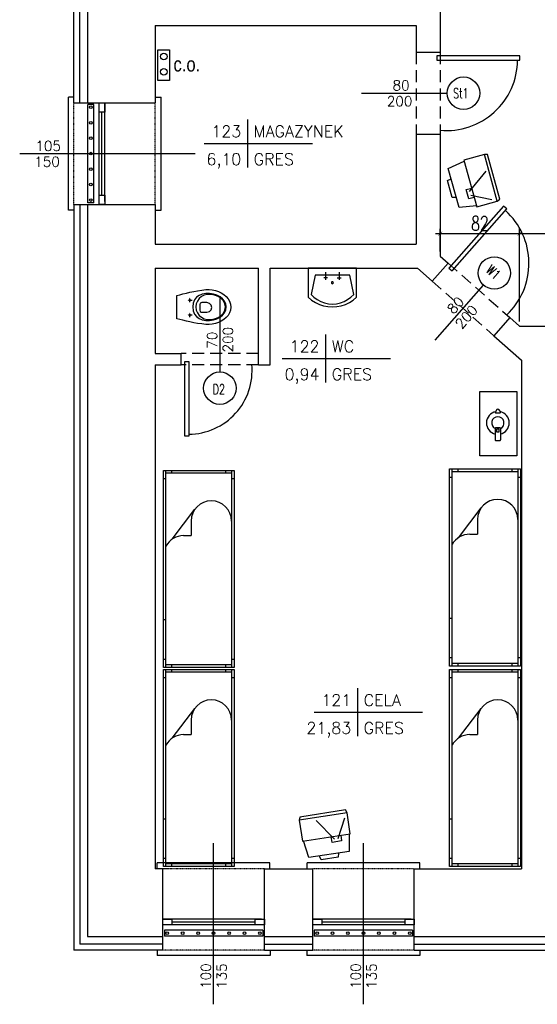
# Model space of a CAD drawing. Header units: millimetres. Extents: x 50026 to 146998, y 1038179 to 1573505.
# Tile 27 of 122: x 58284 to 58819, y 1038926 to 1039944. Entities that reach past the tile are written whole.
import ezdxf
from ezdxf.enums import TextEntityAlignment as Align

# ---------------------------------------------------------------- set-up
doc = ezdxf.new("R2010")
doc.units = ezdxf.units.MM
doc.header["$LTSCALE"] = 0.025
doc.linetypes.add('DASHDOT', pattern=[25.4, 12.7, -6.35, 0, -6.35])
doc.linetypes.add('HIDDEN', pattern=[0.375, 0.25, -0.125])
for name, color, linetype in [('2D-MEBLE', 3, 'Continuous'), ('2D-WYMIARY', 2, 'Continuous'), ('c.o.', 3, 'Continuous'), ('kraty', 5, 'Continuous'), ('ocieplenie', 8, 'Continuous'), ('OKNA OPISY', 7, 'Continuous'), ('OKNO', 2, 'Continuous'), ('opis pomieszczen', 2, 'Continuous'), ('OTWORY', 3, 'Continuous'), ('parapet', 5, 'Continuous'), ('Przybory sanit', 3, 'Continuous'), ('SCIANY', 5, 'Continuous'), ('szrafy', 8, 'Continuous'), ('zA_DRZWI', 7, 'Continuous'), ('zA_DRZWI OPISY', 7, 'Continuous'), ('zA_okna opisy', 7, 'Continuous'), ('ściany', 5, 'Continuous')]:
    doc.layers.add(name, color=color, linetype=linetype)
doc.styles.add('ROMANS', font='romans.shx', dxfattribs={"width": 0.7})
doc.styles.get("Standard").update_dxf_attribs({"font": 'ARIALN.TTF'})
doc.styles.add('STYLE1', font='romans.shx', dxfattribs={"height": 10})
doc.linetypes.add('BATTING', pattern='A,0.00254,-2.54,[134,ltypeshp.shx,S=2.54,R=0,X=-2.54,Y=0],-5.08,[134,ltypeshp.shx,S=2.54,R=180,X=2.54,Y=0],-2.54', length=10.16254)
doc.dimstyles.new('SIL', dxfattribs={"dimtxt": 15, "dimasz": 4, "dimexe": 5, "dimexo": 5, "dimgap": 3, "dimtad": 1, "dimdec": 4, "dimrnd": 0.5, "dimdsep": 46, "dimtxsty": 'ROMANS', "dimblk1": 'ARCHTICK', "dimblk2": 'ARCHTICK', "dimsah": 1, "dimcen": 5, "dimdle": 5, "dimclrd": 1, "dimclre": 1, "dimclrt": 2, "dimadec": 1, "dimazin": 0, "dimtfac": 0.013333, "dimtdec": 4, "dimtix": 1, "dimtmove": 0, "dimatfit": 3, "dimldrblk": 'ARCHTICK', "dimfxl": 0, "dimtolj": 1, "dimtzin": 0, "dimarcsym": 0})

# ---------------------------------------------------------------- blocks, each defined once
blk = doc.blocks.new('kibel1')
at = {"layer": 'Przybory sanit', "color": 3, "linetype": 'Continuous'}
for points in [[(0, -12), (3.1, -12.8), (6.4, -13.7), (9.9, -14.5), (13.6, -15.4), (17.5, -16.2), (21.5, -16.9), (25.8, -17.5), (30.2, -18), (33.4, -18), (36.6, -17.7), (39.9, -17), (43, -16), (46, -14.6), (48.7, -12.9), (51.1, -10.9), (53.1, -8.6), (54.6, -6), (55.5, -3.1), (55.9, 0), (55.5, 3.1), (54.6, 6), (53.1, 8.6), (51.1, 10.9), (48.7, 12.9), (46, 14.6), (43, 16), (39.9, 17), (36.6, 17.7), (33.4, 18), (30.2, 18), (25.8, 17.5), (21.5, 16.9), (17.5, 16.2), (13.6, 15.4), (9.9, 14.5), (6.4, 13.7), (3.1, 12.8), (0, 12)], [(16.6, -0.1), (17.1, 3.9), (18.4, 7.2), (20.4, 9.9), (23.1, 11.9), (26.2, 13.2), (29.9, 13.9), (33.9, 13.8), (37.9, 13.2), (41.6, 12.1), (44.8, 10.5), (47.4, 8.4), (49.4, 6), (50.7, 3.1), (51.2, -0.1), (50.7, -3.3), (49.4, -6.2), (47.4, -8.6), (44.8, -10.7), (41.6, -12.3), (37.9, -13.4), (33.9, -14), (29.9, -14), (26.2, -13.4), (23.1, -12), (20.4, -10.1), (18.4, -7.4), (17.1, -4.1)], [(50.4, -0.1), (49.8, -3.5), (48.3, -6.4), (45.9, -8.9), (42.8, -10.8), (39.1, -12.2), (35.1, -13.1), (31.6, -13.1), (28.4, -12.3), (25.6, -10.8), (23.2, -8.7), (21.4, -6.1), (20.2, -3.2), (19.8, -0.1), (20.2, 3.1), (21.4, 6), (23.2, 8.6), (25.6, 10.6), (28.4, 12.2), (31.6, 12.9), (35.1, 12.9), (39.1, 12.1), (42.8, 10.7), (45.9, 8.7), (48.3, 6.2), (49.8, 3.3)], [(13.4, 7.5), (13.4, 7.5), (13.4, 7.5), (13.4, 7.5), (13.4, 7.5), (13.3, 7.5), (13.3, 7.5), (13.3, 7.5), (13.3, 7.5), (13.3, 7.5), (13.3, 7.5), (13.3, 7.5), (13.2, 7.5), (13.2, 7.5), (13.2, 7.5), (13.2, 7.5), (13.2, 7.5), (13.2, 7.5), (13.2, 7.5), (13.1, 7.5), (13.1, 7.6), (13.1, 7.6), (13.1, 7.6), (13.1, 7.6), (13.1, 7.6), (13.1, 7.6), (13, 7.6), (13, 7.6), (13, 7.6), (13, 7.6), (13, 7.6), (13, 7.6), (13, 7.6), (13, 7.7), (12.9, 7.7), (12.9, 7.7), (12.9, 7.7), (12.9, 7.7), (12.9, 7.7), (12.9, 7.7), (12.9, 7.7), (12.9, 7.7), (12.9, 7.7), (12.9, 7.8), (12.8, 7.8), (12.8, 7.8), (12.8, 7.8), (12.8, 7.8), (12.8, 7.8), (12.8, 7.8), (12.8, 7.8), (12.8, 7.9), (12.8, 7.9), (12.8, 7.9), (12.8, 7.9), (12.8, 7.9), (12.7, 7.9), (12.7, 7.9), (12.7, 7.9), (12.7, 8), (12.7, 8), (12.7, 8), (12.7, 8), (12.7, 8), (12.7, 8), (12.7, 8), (12.7, 8.1), (12.7, 8.1), (12.7, 8.1), (12.7, 8.1), (12.7, 8.1), (12.7, 8.1), (12.7, 8.1), (12.7, 8.2), (12.7, 8.2), (12.7, 8.2), (12.7, 8.2), (12.7, 8.2), (12.7, 8.2), (12.7, 8.2), (12.7, 8.3), (12.7, 8.3), (12.7, 8.3), (12.7, 8.3), (12.7, 8.3), (12.7, 8.3), (12.7, 8.4), (12.7, 8.4), (12.7, 8.4), (12.7, 8.4), (12.7, 8.4), (12.7, 8.4), (12.7, 8.4), (12.7, 8.5), (12.7, 8.5), (12.7, 8.5), (12.7, 8.5), (12.7, 8.5), (12.7, 8.5), (12.7, 8.5), (12.7, 8.6), (12.8, 8.6), (12.8, 8.6), (12.8, 8.6), (12.8, 8.6), (12.8, 8.6), (12.8, 8.6), (12.8, 8.6), (12.8, 8.7), (12.8, 8.7), (12.8, 8.7), (12.8, 8.7), (12.8, 8.7), (12.8, 8.7), (12.9, 8.7), (12.9, 8.7), (12.9, 8.7), (12.9, 8.8), (12.9, 8.8), (12.9, 8.8), (12.9, 8.8), (12.9, 8.8), (12.9, 8.8), (13, 8.8), (13, 8.8), (13, 8.8), (13, 8.8), (13, 8.9), (13, 8.9), (13, 8.9), (13, 8.9), (13.1, 8.9), (13.1, 8.9), (13.1, 8.9), (13.1, 8.9), (13.1, 8.9), (13.1, 8.9), (13.1, 8.9), (13.1, 8.9), (13.2, 8.9), (13.2, 8.9), (13.2, 8.9), (13.2, 9), (13.2, 9), (13.2, 9), (13.2, 9), (13.3, 9), (13.3, 9), (13.3, 9), (13.3, 9), (13.3, 9), (13.3, 9), (13.4, 9), (13.4, 9), (13.4, 9), (13.4, 9), (13.4, 9), (13.4, 9), (13.4, 9), (13.5, 9), (13.5, 9), (13.5, 9), (13.5, 9), (13.5, 9), (13.5, 9), (13.5, 9), (13.6, 9), (13.6, 9), (13.6, 9), (13.6, 9), (13.6, 9), (13.6, 9), (13.6, 8.9), (13.7, 8.9), (13.7, 8.9), (13.7, 8.9), (13.7, 8.9), (13.7, 8.9), (13.7, 8.9), (13.7, 8.9), (13.8, 8.9), (13.8, 8.9), (13.8, 8.9), (13.8, 8.9), (13.8, 8.9), (13.8, 8.9), (13.8, 8.9), (13.8, 8.8), (13.9, 8.8), (13.9, 8.8), (13.9, 8.8), (13.9, 8.8), (13.9, 8.8), (13.9, 8.8), (13.9, 8.8), (13.9, 8.8), (13.9, 8.8), (14, 8.8), (14, 8.7), (14, 8.7), (14, 8.7), (14, 8.7), (14, 8.7), (14, 8.7), (14, 8.7), (14, 8.7), (14, 8.6), (14, 8.6), (14.1, 8.6), (14.1, 8.6), (14.1, 8.6), (14.1, 8.6), (14.1, 8.6), (14.1, 8.6), (14.1, 8.5), (14.1, 8.5), (14.1, 8.5), (14.1, 8.5), (14.1, 8.5), (14.1, 8.5), (14.1, 8.5), (14.1, 8.4), (14.1, 8.4), (14.1, 8.4), (14.1, 8.4), (14.1, 8.4), (14.1, 8.4), (14.2, 8.4), (14.2, 8.3), (14.2, 8.3), (14.2, 8.3), (14.2, 8.3), (14.2, 8.3), (14.2, 8.3), (14.2, 8.3), (14.2, 8.2), (14.2, 8.2), (14.2, 8.2), (14.2, 8.2), (14.2, 8.2), (14.2, 8.2), (14.2, 8.1), (14.2, 8.1), (14.2, 8.1), (14.1, 8.1), (14.1, 8.1), (14.1, 8.1), (14.1, 8.1), (14.1, 8), (14.1, 8), (14.1, 8), (14.1, 8), (14.1, 8), (14.1, 8), (14.1, 8), (14.1, 7.9), (14.1, 7.9), (14.1, 7.9), (14.1, 7.9), (14.1, 7.9), (14.1, 7.9), (14.1, 7.9), (14.1, 7.9), (14, 7.8), (14, 7.8), (14, 7.8), (14, 7.8), (14, 7.8), (14, 7.8), (14, 7.8), (14, 7.8), (14, 7.7), (14, 7.7), (14, 7.7), (13.9, 7.7), (13.9, 7.7), (13.9, 7.7), (13.9, 7.7), (13.9, 7.7), (13.9, 7.7), (13.9, 7.7), (13.9, 7.6), (13.9, 7.6), (13.8, 7.6), (13.8, 7.6), (13.8, 7.6), (13.8, 7.6), (13.8, 7.6), (13.8, 7.6), (13.8, 7.6), (13.8, 7.6), (13.7, 7.6), (13.7, 7.6), (13.7, 7.6), (13.7, 7.5), (13.7, 7.5), (13.7, 7.5), (13.7, 7.5), (13.6, 7.5), (13.6, 7.5), (13.6, 7.5), (13.6, 7.5), (13.6, 7.5), (13.6, 7.5), (13.6, 7.5), (13.5, 7.5), (13.5, 7.5), (13.5, 7.5), (13.5, 7.5), (13.5, 7.5), (13.5, 7.5), (13.4, 7.5), (13.4, 7.5), (13.4, 7.5)], [(23.9, 0.6), (23.9, 3.3), (24.3, 4.7), (25.2, 5.2), (26, 5.3), (31.2, 5.4), (33.7, 4.6), (35.5, 2.7), (36.2, 0.4), (35.5, -1.9), (33.7, -3.8), (31.2, -4.6), (26, -4.6), (25.2, -4.4), (24.3, -3.9), (23.9, -2.5)], [(13.4, -8), (13.4, -8), (13.4, -8), (13.4, -8), (13.4, -8), (13.3, -8), (13.3, -8), (13.3, -8), (13.3, -7.9), (13.3, -7.9), (13.3, -7.9), (13.3, -7.9), (13.2, -7.9), (13.2, -7.9), (13.2, -7.9), (13.2, -7.9), (13.2, -7.9), (13.2, -7.9), (13.2, -7.9), (13.1, -7.9), (13.1, -7.9), (13.1, -7.9), (13.1, -7.9), (13.1, -7.9), (13.1, -7.9), (13.1, -7.9), (13, -7.9), (13, -7.9), (13, -7.8), (13, -7.8), (13, -7.8), (13, -7.8), (13, -7.8), (13, -7.8), (12.9, -7.8), (12.9, -7.8), (12.9, -7.8), (12.9, -7.8), (12.9, -7.8), (12.9, -7.7), (12.9, -7.7), (12.9, -7.7), (12.9, -7.7), (12.9, -7.7), (12.8, -7.7), (12.8, -7.7), (12.8, -7.7), (12.8, -7.7), (12.8, -7.6), (12.8, -7.6), (12.8, -7.6), (12.8, -7.6), (12.8, -7.6), (12.8, -7.6), (12.8, -7.6), (12.8, -7.6), (12.7, -7.5), (12.7, -7.5), (12.7, -7.5), (12.7, -7.5), (12.7, -7.5), (12.7, -7.5), (12.7, -7.5), (12.7, -7.4), (12.7, -7.4), (12.7, -7.4), (12.7, -7.4), (12.7, -7.4), (12.7, -7.4), (12.7, -7.4), (12.7, -7.3), (12.7, -7.3), (12.7, -7.3), (12.7, -7.3), (12.7, -7.3), (12.7, -7.3), (12.7, -7.2), (12.7, -7.2), (12.7, -7.2), (12.7, -7.2), (12.7, -7.2), (12.7, -7.2), (12.7, -7.2), (12.7, -7.1), (12.7, -7.1), (12.7, -7.1), (12.7, -7.1), (12.7, -7.1), (12.7, -7.1), (12.7, -7.1), (12.7, -7), (12.7, -7), (12.7, -7), (12.7, -7), (12.7, -7), (12.7, -7), (12.7, -7), (12.7, -6.9), (12.7, -6.9), (12.7, -6.9), (12.7, -6.9), (12.8, -6.9), (12.8, -6.9), (12.8, -6.9), (12.8, -6.8), (12.8, -6.8), (12.8, -6.8), (12.8, -6.8), (12.8, -6.8), (12.8, -6.8), (12.8, -6.8), (12.8, -6.8), (12.8, -6.7), (12.8, -6.7), (12.9, -6.7), (12.9, -6.7), (12.9, -6.7), (12.9, -6.7), (12.9, -6.7), (12.9, -6.7), (12.9, -6.7), (12.9, -6.7), (12.9, -6.6), (13, -6.6), (13, -6.6), (13, -6.6), (13, -6.6), (13, -6.6), (13, -6.6), (13, -6.6), (13, -6.6), (13.1, -6.6), (13.1, -6.6), (13.1, -6.6), (13.1, -6.5), (13.1, -6.5), (13.1, -6.5), (13.1, -6.5), (13.1, -6.5), (13.2, -6.5), (13.2, -6.5), (13.2, -6.5), (13.2, -6.5), (13.2, -6.5), (13.2, -6.5), (13.2, -6.5), (13.3, -6.5), (13.3, -6.5), (13.3, -6.5), (13.3, -6.5), (13.3, -6.5), (13.3, -6.5), (13.4, -6.5), (13.4, -6.5), (13.4, -6.5), (13.4, -6.5), (13.4, -6.5), (13.4, -6.5), (13.4, -6.5), (13.5, -6.5), (13.5, -6.5), (13.5, -6.5), (13.5, -6.5), (13.5, -6.5), (13.5, -6.5), (13.5, -6.5), (13.6, -6.5), (13.6, -6.5), (13.6, -6.5), (13.6, -6.5), (13.6, -6.5), (13.6, -6.5), (13.6, -6.5), (13.7, -6.5), (13.7, -6.5), (13.7, -6.5), (13.7, -6.5), (13.7, -6.5), (13.7, -6.5), (13.7, -6.5), (13.8, -6.6), (13.8, -6.6), (13.8, -6.6), (13.8, -6.6), (13.8, -6.6), (13.8, -6.6), (13.8, -6.6), (13.8, -6.6), (13.9, -6.6), (13.9, -6.6), (13.9, -6.6), (13.9, -6.6), (13.9, -6.7), (13.9, -6.7), (13.9, -6.7), (13.9, -6.7), (13.9, -6.7), (14, -6.7), (14, -6.7), (14, -6.7), (14, -6.7), (14, -6.7), (14, -6.8), (14, -6.8), (14, -6.8), (14, -6.8), (14, -6.8), (14, -6.8), (14.1, -6.8), (14.1, -6.8), (14.1, -6.9), (14.1, -6.9), (14.1, -6.9), (14.1, -6.9), (14.1, -6.9), (14.1, -6.9), (14.1, -6.9), (14.1, -7), (14.1, -7), (14.1, -7), (14.1, -7), (14.1, -7), (14.1, -7), (14.1, -7), (14.1, -7.1), (14.1, -7.1), (14.1, -7.1), (14.2, -7.1), (14.2, -7.1), (14.2, -7.1), (14.2, -7.1), (14.2, -7.2), (14.2, -7.2), (14.2, -7.2), (14.2, -7.2), (14.2, -7.2), (14.2, -7.2), (14.2, -7.2), (14.2, -7.3), (14.2, -7.3), (14.2, -7.3), (14.2, -7.3), (14.2, -7.3), (14.2, -7.3), (14.1, -7.4), (14.1, -7.4), (14.1, -7.4), (14.1, -7.4), (14.1, -7.4), (14.1, -7.4), (14.1, -7.4), (14.1, -7.5), (14.1, -7.5), (14.1, -7.5), (14.1, -7.5), (14.1, -7.5), (14.1, -7.5), (14.1, -7.5), (14.1, -7.5), (14.1, -7.6), (14.1, -7.6), (14.1, -7.6), (14.1, -7.6), (14, -7.6), (14, -7.6), (14, -7.6), (14, -7.7), (14, -7.7), (14, -7.7), (14, -7.7), (14, -7.7), (14, -7.7), (14, -7.7), (14, -7.7), (13.9, -7.7), (13.9, -7.8), (13.9, -7.8), (13.9, -7.8), (13.9, -7.8), (13.9, -7.8), (13.9, -7.8), (13.9, -7.8), (13.9, -7.8), (13.8, -7.8), (13.8, -7.8), (13.8, -7.8), (13.8, -7.9), (13.8, -7.9), (13.8, -7.9), (13.8, -7.9), (13.8, -7.9), (13.7, -7.9), (13.7, -7.9), (13.7, -7.9), (13.7, -7.9), (13.7, -7.9), (13.7, -7.9), (13.7, -7.9), (13.6, -7.9), (13.6, -7.9), (13.6, -7.9), (13.6, -7.9), (13.6, -7.9), (13.6, -7.9), (13.6, -7.9), (13.5, -7.9), (13.5, -8), (13.5, -8), (13.5, -8), (13.5, -8), (13.5, -8), (13.4, -8), (13.4, -8), (13.4, -8)]]:
    blk.add_lwpolyline(points, close=True, dxfattribs=at)
at = {"layer": 'Przybory sanit', "color": 3, "linetype": 'DASHDOT'}
for points in [[(13.4, 10.5), (13.4, 6)], [(11.3, 8.2), (15.9, 8.2)], [(11.3, -7.2), (15.9, -7.2)], [(13.4, -5), (13.4, -9.5)]]:
    blk.add_lwpolyline(points, dxfattribs=at)
at = {"layer": 'Przybory sanit', "color": 3, "linetype": 'Continuous'}
for points in [[(13.4, 7.5), (13.4, 7.5)], [(13.4, -8), (13.4, -8)]]:
    blk.add_lwpolyline(points, dxfattribs=at)
blk = doc.blocks.new('UMYW')
at = {"layer": 'Przybory sanit'}
for points in [[(0, 23.1, 0), (0, 23.1, 0), (0, 23.1, 0), (0, 23.1, 0), (0, 23.1, 0), (0, 23.1, 0), (0, 23.1, 0), (0, 23.1, 0), (0, 23.1, 0), (0, 23.1, 0), (0, 23.1, 0), (0, 23.1, 0), (0, 23.1, 0), (0, 23.1, 0), (0, 23.1, 0), (0, 23.1, 0), (0, 23.1, 0), (0, 23.1, 0), (0, 23.1, 0), (0, -26.9, 0), (30, -26.9, 0)], [(30, 23.1, 0), (0, 23.1, 0)], [(30, -26.9, 0), (33, -23.4, 0), (35.4, -19.5, 0), (37.4, -15.4, 0), (38.8, -11, 0), (39.7, -6.5, 0), (40, -1.9, 0), (39.7, 2.6, 0), (38.8, 7.2, 0), (37.4, 11.5, 0), (35.4, 15.7, 0), (33, 19.5, 0), (30, 23.1, 0)], [(27, 20.1, 0), (7, 16.1, 0)], [(7, 16.1, 0), (7, -19.9, 0), (27, -23.9, 0)], [(27, -23.9, 0), (29.9, -21, 0), (32.4, -17.7, 0), (34.4, -14, 0), (35.8, -10.1, 0), (36.7, -6.1, 0), (37, -1.9, 0), (36.7, 2.2, 0), (35.8, 6.3, 0), (34.4, 10.1, 0), (32.4, 13.8, 0), (29.9, 17.1, 0), (27, 20.1, 0)], [(4, 5.1, 0), (12, 5.1, 0)], [(10, 3.1, 0), (10, 7.1, 0)], [(4, -8.9, 0), (12, -8.9, 0)], [(10, -6.9, 0), (10, -10.9, 0)], [(16, -1.9, 0), (15.9, -1.4, 0), (15.5, -1.1, 0), (15, -0.9, 0), (14.5, -1.1, 0), (14.1, -1.4, 0), (14, -1.9, 0), (14.1, -2.4, 0), (14.5, -2.8, 0), (15, -2.9, 0), (15.5, -2.8, 0), (15.9, -2.4, 0), (16, -1.9, 0), (16, -1.9, 0)]]:
    blk.add_polyline3d(points, dxfattribs=at)
blk = doc.blocks.new('tabela-pow')
at = {"layer": '2D-WYMIARY', "ltscale": 10}
for p, q in [((0, 24.8), (0, -24.8)), ((-44.8, 0), (67.2, 0))]:
    blk.add_line(p, q, dxfattribs=at)
at = {"layer": '2D-WYMIARY', "ltscale": 10, "style": 'STYLE1', "width": 0.7}
for tag, p in [('NR', (-6.4, 6.4)), ('POW', (-6.4, -22.4))]:
    blk.add_attdef(tag, text='', height=16, rotation=360, dxfattribs=at).set_placement(p, align=Align.RIGHT)
for tag, p in [('NAZWA', (6.4, 6.4)), ('POSADZKA', (6.4, -22.4))]:
    blk.add_attdef(tag, p, '', height=16, rotation=360, dxfattribs=at)
blk = doc.blocks.new('łóżko')
at = {"layer": '2D-MEBLE', "color": 3}
for p, q in [((-113.91, 41.23), (81.09, 41.23)), ((-113.91, -28.77), (-113.91, 41.23)), ((-105.91, 38.73), (-105.91, 41.23)), ((73.09, 41.23), (73.09, 38.73)), ((81.09, 41.23), (81.09, -28.77)), ((-113.91, 38.73), (81.09, 38.73)), ((-113.91, 32.73), (-111.41, 32.73)), ((-111.41, -26.27), (-111.41, 38.73)), ((78.59, 38.73), (78.59, -26.27)), ((78.59, 32.73), (81.09, 32.73)), ((-63.84, -1.27), (-49.4, -1.27)), ((-49.4, -8.77), (-49.4, -1.27)), ((-111.41, -20.27), (-113.91, -20.27)), ((81.09, -26.27), (-113.91, -26.27)), ((81.09, -28.77), (-113.91, -28.77)), ((-105.91, -28.77), (-105.91, -26.27)), ((34.09, -26.27), (34.09, -28.77)), ((73.09, -26.27), (73.09, -28.77)), ((81.09, -20.27), (78.59, -20.27))]:
    blk.add_line(p, q, dxfattribs=at)
at = {"layer": '2D-MEBLE', "color": 3, "linetype": 'Continuous'}
blk.add_line((-45.87, -20.12), (-75.41, 2.41), dxfattribs=at)
for centre, start, end in [((-63.84, 18.73), 90, 270), ((-29.4, -8.77), 180, 241.04498)]:
    blk.add_arc(centre, 20, start, end, dxfattribs=at)
blk = doc.blocks.new('tv')
at = {"layer": '2D-MEBLE', "color": 3, "ltscale": 10}
for p, q in [((-11.5, 22.2), (-31, 12.1)), ((11.5, -22.2), (-11.5, 22.2)), ((-11, 21.3), (6.3, 26.9)), ((6.3, 26.9), (25.6, -10.4)), ((-31, 12.1), (-33.2, 9.8)), ((-31, 12.1), (-8, -32.3)), ((-2.9, 12), (-25.2, 11.7)), ((-6.9, 13.3), (-1.6, 16.1)), ((-1.6, 16.1), (3, 7.2)), ((11.4, 17.2), (15.4, 18.1)), ((15.4, 18.1), (23.7, 2.1)), ((-33.2, 9.8), (-11.2, -32.8)), ((-1, 8.5), (-13.2, -15.8)), ((3, 7.2), (-2.3, 4.4)), ((23.7, 2.1), (20.6, -0.6)), ((25.6, -10.4), (11, -21.3)), ((-8, -32.3), (11.5, -22.2)), ((-11.2, -32.8), (-8, -32.3))]:
    blk.add_line(p, q, dxfattribs=at)
blk = doc.blocks.new('czajnik')
at = {"layer": 'ściany', "color": 3, "ltscale": 50}
for points in [[(-13.4, 0.9), (-11.1, 2.6, -0.414214), (-10.1, 1.6), (-10.1, -1.6, -0.414214), (-11.1, -2.6), (-13.4, -1, -0.414214), (-14.4, 0), (-14.4, -0.1, -0.414214)], [(5.8, 2.6), (17.6, 2.6, -0.414214), (18.6, 1.6), (18.6, -1.6, -0.414214), (17.6, -2.6), (5.8, -2.6, -0.414214), (4.8, -1.6), (4.8, 1.6, -0.414214)], [(6.6, 1.1), (9.2, 1.1, -0.414214), (9.5, 0.8), (9.5, -0.8, -0.414214), (9.2, -1.1), (6.6, -1.1, -0.414214), (6.3, -0.8), (6.3, 0.8, -0.414214)]]:
    blk.add_lwpolyline(points, format="xyb", close=True, dxfattribs=at)
for radius, start, end in [(11.8, 12.6187, 169.113), (6.39, 23.744, 336.256), (11.8, 190.9971, 347.3813)]:
    blk.add_arc((0, 0), radius, start, end, dxfattribs=at)
blk = doc.blocks.new('_ArchTick')
at = {"color": 0, "linetype": 'ByBlock', "const_width": 0.15}
blk.add_lwpolyline([(-0.5, -0.5), (0.5, 0.5)], dxfattribs=at)
blk = doc.blocks.new('*D301')
at = {"layer": 'Defpoints', "color": 0}
for p in [(58800.6, 1039722.9), (58718.6, 1039699.5), (58800.6, 1039627)]:
    blk.add_point(p, dxfattribs=at)
at = {"layer": 'szrafy', "color": 1, "lineweight": -2}
for p, q in [((58713.6, 1039722.9), (58805.6, 1039722.9)), ((58718.6, 1039704.5), (58718.6, 1039727.9)), ((58800.6, 1039632), (58800.6, 1039727.9))]:
    blk.add_line(p, q, dxfattribs=at)
at = {"layer": 'szrafy', "color": 1, "lineweight": -2, "xscale": 4, "yscale": 4, "zscale": 4, "rotation": 180}
blk.add_blockref('_ArchTick', (58718.6, 1039722.9), dxfattribs=at)
at = {"layer": 'szrafy', "color": 1, "lineweight": -2, "xscale": 4, "yscale": 4, "zscale": 4}
blk.add_blockref('_ArchTick', (58800.6, 1039722.9), dxfattribs=at)
at = {"layer": 'szrafy', "color": 2, "insert": (58759.6, 1039733.4), "char_height": 15, "attachment_point": 5, "style": 'ROMANS'}
blk.add_mtext('\\A1;82', dxfattribs=at)
blk = doc.blocks.new('*D302')
at = {"layer": 'Defpoints', "color": 0}
for p in [(59018.6, 1039722.9), (59018.6, 1039681), (58800.6, 1039627)]:
    blk.add_point(p, dxfattribs=at)
at = {"layer": 'szrafy', "color": 1, "lineweight": -2}
for p, q in [((58795.6, 1039722.9), (59023.6, 1039722.9)), ((58800.6, 1039632), (58800.6, 1039727.9)), ((59018.6, 1039686), (59018.6, 1039727.9))]:
    blk.add_line(p, q, dxfattribs=at)
at = {"layer": 'szrafy', "color": 1, "lineweight": -2, "xscale": 4, "yscale": 4, "zscale": 4, "rotation": 180}
blk.add_blockref('_ArchTick', (58800.6, 1039722.9), dxfattribs=at)
at = {"layer": 'szrafy', "color": 1, "lineweight": -2, "xscale": 4, "yscale": 4, "zscale": 4}
blk.add_blockref('_ArchTick', (59018.6, 1039722.9), dxfattribs=at)
at = {"layer": 'szrafy', "color": 2, "insert": (58909.6, 1039733.4), "char_height": 15, "attachment_point": 5, "style": 'ROMANS'}
blk.add_mtext('\\A1;218', dxfattribs=at)

msp = doc.modelspace()

# ---------------------------------------------------------------- linework, layer by layer
at = {"layer": 'c.o.'}
msp.add_lwpolyline([(58438.62472, 1039913.02916), (58438.62472, 1039881.22885), (58426.62472, 1039881.22885), (58426.62472, 1039913.02916)], close=True, dxfattribs=at)
for centre in [(58432.62472, 1039906.01779), (58432.62472, 1039890.07633)]:
    msp.add_circle(centre, 3.42307, dxfattribs=at)
at = {"layer": 'kraty', "color": 7}
for p, q in [((58353.98497, 1039754.71303), (58353.98497, 1039856.34529)), ((58360.38497, 1039856.34529), (58353.98497, 1039856.34529)), ((58360.38497, 1039754.71303), (58360.38497, 1039856.34529)), ((58360.38497, 1039754.71303), (58353.98497, 1039754.71303)), ((58534.94085, 1039002.78941), (58433.30859, 1039002.78941)), ((58433.30859, 1039002.78941), (58433.30859, 1038996.38941)), ((58534.94085, 1039002.78941), (58534.94085, 1038996.38941)), ((58689.94085, 1039002.78941), (58588.30859, 1039002.78941)), ((58588.30859, 1039002.78941), (58588.30859, 1038996.38941)), ((58689.94085, 1039002.78941), (58689.94085, 1038996.38941)), ((58534.94085, 1038996.38941), (58433.30859, 1038996.38941)), ((58689.94085, 1038996.38941), (58588.30859, 1038996.38941))]:
    msp.add_line(p, q, dxfattribs=at)
for centre in [(58357.18497, 1039853.49149), (58357.18497, 1039837.50404), (58357.18497, 1039821.5166), (58357.18497, 1039805.52916), (58357.18497, 1039789.54172), (58357.18497, 1039773.55427), (58357.18497, 1039757.56683), (58436.16239, 1038999.58941), (58452.14983, 1038999.58941), (58468.13728, 1038999.58941), (58484.12472, 1038999.58941), (58500.11216, 1038999.58941), (58516.0996, 1038999.58941), (58532.08705, 1038999.58941), (58591.16239, 1038999.58941), (58607.14983, 1038999.58941), (58623.13728, 1038999.58941), (58639.12472, 1038999.58941), (58655.11216, 1038999.58941), (58671.0996, 1038999.58941), (58687.08705, 1038999.58941)]:
    msp.add_circle(centre, 1.39158, dxfattribs=at)
at = {"layer": 'ocieplenie', "linetype": 'BATTING', "ltscale": 20}
for p, q in [((58345.62472, 1039858.02916), (58345.62472, 1039958.02916)), ((58345.62472, 1039753.02916), (58345.62472, 1038988.02916)), ((58431.62472, 1038988.02916), (58345.62472, 1038988.02916)), ((58536.62472, 1038988.02916), (58586.62472, 1038988.02916)), ((58691.62472, 1038988.02916), (58882.12472, 1038988.02916))]:
    msp.add_line(p, q, dxfattribs=at)
at = {"layer": 'OKNA OPISY'}
for p, q in [((58283.55662, 1039805.52916), (58465.15746, 1039805.52916)), ((58484.12472, 1038925.96106), (58484.12472, 1039092.5619)), ((58639.12472, 1038925.96106), (58639.12472, 1039092.5619))]:
    msp.add_line(p, q, dxfattribs=at)
at = {"layer": 'OKNO', "color": 1}
for p, q in [((58365.62472, 1039755.99905), (58365.62472, 1039858.02916)), ((58371.62472, 1039755.99905), (58371.62472, 1039858.02916)), ((58368.62472, 1039762.5093), (58368.62472, 1039848.54902)), ((58533.65483, 1039014.02916), (58431.62472, 1039014.02916)), ((58527.14458, 1039011.02916), (58441.10486, 1039011.02916)), ((58688.65483, 1039014.02916), (58586.62472, 1039014.02916)), ((58682.14458, 1039011.02916), (58596.10486, 1039011.02916)), ((58533.65483, 1039008.02916), (58431.62472, 1039008.02916)), ((58688.65483, 1039008.02916), (58586.62472, 1039008.02916))]:
    msp.add_line(p, q, dxfattribs=at)
at = {"layer": 'OKNO', "color": 2}
for points in [[(58365.62472, 1039858.02916), (58371.62472, 1039858.02916), (58371.62472, 1039848.54902), (58365.62472, 1039848.54902)], [(58365.62472, 1039762.5093), (58371.62472, 1039762.5093), (58371.62472, 1039753.02916), (58365.62472, 1039753.02916)], [(58431.62472, 1039008.02916), (58431.62472, 1039014.02916), (58441.10486, 1039014.02916), (58441.10486, 1039008.02916)], [(58527.14458, 1039008.02916), (58527.14458, 1039014.02916), (58536.62472, 1039014.02916), (58536.62472, 1039008.02916)], [(58586.62472, 1039008.02916), (58586.62472, 1039014.02916), (58596.10486, 1039014.02916), (58596.10486, 1039008.02916)], [(58682.14458, 1039008.02916), (58682.14458, 1039014.02916), (58691.62472, 1039014.02916), (58691.62472, 1039008.02916)]]:
    msp.add_lwpolyline(points, close=True, dxfattribs=at)
at = {"layer": 'OTWORY', "color": 7, "linetype": 'HIDDEN'}
for p, q in [((58339.62472, 1039753.02916), (58339.62472, 1039858.02916)), ((58423.62472, 1039753.02916), (58423.62472, 1039858.02916)), ((58536.62472, 1039066.02916), (58431.62472, 1039066.02916)), ((58691.62472, 1039066.02916), (58586.62472, 1039066.02916)), ((58536.62472, 1038982.02916), (58431.62472, 1038982.02916)), ((58691.62472, 1038982.02916), (58586.62472, 1038982.02916))]:
    msp.add_line(p, q, dxfattribs=at)
at = {"layer": 'parapet', "color": 2}
for p, q in [((58339.62472, 1039864.02916), (58334.13245, 1039864.02916)), ((58334.13245, 1039747.02916), (58334.13245, 1039864.02916)), ((58423.62472, 1039863.82275), (58429.82623, 1039863.82275)), ((58429.82623, 1039747.23557), (58429.82623, 1039863.82275)), ((58339.62472, 1039747.02916), (58334.13245, 1039747.02916)), ((58423.62472, 1039747.23557), (58429.82623, 1039747.23557)), ((58425.83113, 1039066.02916), (58425.83113, 1039072.23067)), ((58542.41831, 1039072.23067), (58425.83113, 1039072.23067)), ((58542.41831, 1039066.02916), (58542.41831, 1039072.23067)), ((58580.83113, 1039066.02916), (58580.83113, 1039072.23067)), ((58697.41831, 1039072.23067), (58580.83113, 1039072.23067)), ((58697.41831, 1039066.02916), (58697.41831, 1039072.23067)), ((58425.62472, 1038982.02916), (58425.62472, 1038976.53689)), ((58542.62472, 1038982.02916), (58542.62472, 1038976.53689)), ((58580.62472, 1038982.02916), (58580.62472, 1038976.53689)), ((58697.62472, 1038982.02916), (58697.62472, 1038976.53689)), ((58542.62472, 1038976.53689), (58425.62472, 1038976.53689)), ((58697.62472, 1038976.53689), (58580.62472, 1038976.53689))]:
    msp.add_line(p, q, dxfattribs=at)
at = {"layer": 'SCIANY', "color": 1, "linetype": 'HIDDEN', "ltscale": 2000}
for p, q in [((58693.62472, 1039910.52916), (58693.62472, 1039825.52916)), ((58718.62472, 1039910.52916), (58718.62472, 1039825.52916)), ((58726.81666, 1039692.28629), (58790.49619, 1039635.98426)), ((58710.25724, 1039673.55701), (58773.93677, 1039617.25499)), ((58530.62472, 1039599.02916), (58450.62472, 1039599.02916)), ((58530.62472, 1039587.02916), (58450.62472, 1039587.02916))]:
    msp.add_line(p, q, dxfattribs=at)
at = {"layer": 'zA_DRZWI', "color": 2, "linetype": 'Continuous'}
for points in [[(58715.17285, 1039906.69096), (58715.17285, 1039902.2477), (58800.86727, 1039902.2477), (58800.86727, 1039906.69096)], [(58727.40569, 1039687.15791), (58730.73445, 1039684.2148), (58787.49644, 1039748.41457), (58784.16768, 1039751.35768)], [(58454.46292, 1039590.48102), (58458.46185, 1039590.48102), (58458.46185, 1039513.35605), (58454.46292, 1039513.35605)]]:
    msp.add_lwpolyline(points, close=True, dxfattribs=at)
at = {"layer": 'zA_DRZWI', "color": 1, "linetype": 'Continuous', "ltscale": 15}
for centre, radius, start, end in [((58725.24172, 1039902.76147), 73.31954, 264.82208271, 359.59851272), ((58737.01893, 1039692.09841), 73.31954, 313.34069418, 48.11712418), ((58457.99946, 1039581.41905), 65.98759, 270.40148728, 5.17791728)]:
    msp.add_arc(centre, radius, start, end, dxfattribs=at)
at = {"layer": 'zA_DRZWI OPISY', "color": 7, "linetype": 'Continuous'}
for p, q in [((58637.06575, 1039868.02916), (58725.8146, 1039868.02916)), ((58713.24456, 1039612.77289), (58763.41884, 1039669.52173)), ((58490.62472, 1039655.58812), (58490.62472, 1039579.83927))]:
    msp.add_line(p, q, dxfattribs=at)
at = {"layer": 'zA_DRZWI OPISY', "color": 7}
for centre in [(58742.62148, 1039868.02916), (58774.55132, 1039682.11295), (58490.62472, 1039563.0324)]:
    msp.add_circle(centre, 16.80688, dxfattribs=at)
at = {"layer": 'ściany'}
for p, q in [((58339.62472, 1039858.02916), (58339.62472, 1039958.02916)), ((58353.62472, 1039958.02916), (58353.62472, 1039858.02916)), ((58718.62472, 1039957.52916), (58718.62472, 1039910.52916)), ((58423.62472, 1039938.02916), (58693.62472, 1039938.02916)), ((58423.62472, 1039938.02916), (58423.62472, 1039858.02916)), ((58693.62472, 1039938.02916), (58693.62472, 1039910.52916)), ((58693.62472, 1039910.52916), (58718.62472, 1039910.52916)), ((58339.62472, 1039858.02916), (58423.62472, 1039858.02916)), ((58693.62472, 1039825.52916), (58693.62472, 1039712.02916)), ((58693.62472, 1039825.52916), (58718.62472, 1039825.52916)), ((58718.62472, 1039825.52916), (58718.62472, 1039699.52916)), ((58339.62472, 1039753.02916), (58339.62472, 1038982.02916)), ((58339.62472, 1039753.02916), (58423.62472, 1039753.02916)), ((58353.62472, 1039753.02916), (58353.62472, 1038996.02916)), ((58423.62472, 1039753.02916), (58423.62472, 1039712.02916)), ((58423.62472, 1039712.02916), (58693.62472, 1039712.02916)), ((58726.81666, 1039692.28629), (58710.25724, 1039673.55701)), ((58718.62472, 1039699.52916), (58726.81666, 1039692.28629)), ((58423.62472, 1039687.02916), (58423.62472, 1039599.02916)), ((58423.62472, 1039687.02916), (58530.62472, 1039687.02916)), ((58530.62472, 1039587.02916), (58530.62472, 1039687.02916)), ((58542.62472, 1039687.02916), (58695.01978, 1039687.02916)), ((58542.62472, 1039587.02916), (58542.62472, 1039687.02916)), ((58695.01978, 1039687.02916), (58710.25724, 1039673.55701)), ((58790.49619, 1039635.98426), (58773.93677, 1039617.25499)), ((58790.49619, 1039635.98426), (58800.62472, 1039627.02916)), ((58800.62472, 1039627.02916), (58843.34388, 1039627.02916)), ((58773.93677, 1039617.25499), (58802.62472, 1039591.89064)), ((58423.62472, 1039599.02916), (58450.62472, 1039599.02916)), ((58450.62472, 1039587.02916), (58450.62472, 1039599.02916)), ((58802.62472, 1039591.89064), (58802.62472, 1039066.02916)), ((58423.62472, 1039587.02916), (58423.62472, 1039066.02916)), ((58423.62472, 1039587.02916), (58450.62472, 1039587.02916)), ((58530.62472, 1039587.02916), (58542.62472, 1039587.02916)), ((58431.62472, 1039066.02916), (58423.62472, 1039066.02916)), ((58438.62472, 1039066.02916), (58431.62472, 1039066.02916)), ((58431.62472, 1038982.02916), (58431.62472, 1039066.02916)), ((58536.62472, 1039066.02916), (58586.62472, 1039066.02916)), ((58536.62472, 1038982.02916), (58536.62472, 1039066.02916)), ((58586.62472, 1038982.02916), (58586.62472, 1039066.02916)), ((58586.62472, 1038982.02916), (58586.62472, 1039066.02916)), ((58691.62472, 1039066.02916), (58802.62472, 1039066.02916)), ((58691.62472, 1038982.02916), (58691.62472, 1039066.02916)), ((58353.62472, 1038996.02916), (58431.62472, 1038996.02916)), ((58536.62472, 1038996.02916), (58586.62472, 1038996.02916)), ((58691.62472, 1038996.02916), (58882.12472, 1038996.02916)), ((58431.62472, 1038982.02916), (58339.62472, 1038982.02916)), ((58536.62472, 1038982.02916), (58586.62472, 1038982.02916)), ((58691.62472, 1038982.02916), (58882.12472, 1038982.02916))]:
    msp.add_line(p, q, dxfattribs=at)
at = {"layer": 'ściany', "color": 7}
msp.add_line((58536.62472, 1039066.02916), (58586.62472, 1039066.02916), dxfattribs=at)
at = {"layer": 'ściany', "color": 3, "ltscale": 50}
msp.add_lwpolyline([(58797.83058, 1039559.44167), (58797.83058, 1039493.2177), (58759.589, 1039493.2177), (58759.589, 1039559.44167)], close=True, dxfattribs=at)

# ---------------------------------------------------------------- block references
at = {"layer": 'opis pomieszczen', "color": 2, "linetype": 'Continuous'}
ref = msp.add_blockref('tabela-pow', (58519.14057, 1039816.14525), dxfattribs=at)
ref.add_attrib('NAZWA', 'MAGAZYNEK', (58525.54057, 1039822.54525), dxfattribs={"layer": '2D-WYMIARY', "ltscale": 10, "height": 12, "rotation": 360, "style": 'ROMANS'})
ref.add_attrib('POSADZKA', 'GRES', (58525.54057, 1039793.74525), dxfattribs={"layer": '2D-WYMIARY', "ltscale": 10, "height": 12, "rotation": 360, "style": 'ROMANS'})
ref.add_attrib('NR', '123', dxfattribs={"layer": '2D-WYMIARY', "ltscale": 10, "height": 12, "rotation": 360, "style": 'ROMANS'}).set_placement((58512.74057, 1039822.54525), align=Align.RIGHT)
ref.add_attrib('POW', '6,10', dxfattribs={"layer": '2D-WYMIARY', "ltscale": 10, "height": 12, "rotation": 360, "style": 'ROMANS'}).set_placement((58512.74057, 1039793.74525), align=Align.RIGHT)
ref = msp.add_blockref('tabela-pow', (58600.02976, 1039593.80222), dxfattribs=at)
ref.add_attrib('NAZWA', 'WC', (58606.42976, 1039600.20222), dxfattribs={"layer": '2D-WYMIARY', "ltscale": 10, "height": 12, "rotation": 360, "style": 'ROMANS'})
ref.add_attrib('POSADZKA', 'GRES', (58606.42976, 1039571.40222), dxfattribs={"layer": '2D-WYMIARY', "ltscale": 10, "height": 12, "rotation": 360, "style": 'ROMANS'})
ref.add_attrib('NR', '122', dxfattribs={"layer": '2D-WYMIARY', "ltscale": 10, "height": 12, "rotation": 360, "style": 'ROMANS'}).set_placement((58593.62976, 1039600.20222), align=Align.RIGHT)
ref.add_attrib('POW', '0,94', dxfattribs={"layer": '2D-WYMIARY', "ltscale": 10, "height": 12, "rotation": 360, "style": 'ROMANS'}).set_placement((58593.62976, 1039571.40222), align=Align.RIGHT)
ref = msp.add_blockref('tabela-pow', (58632.8849, 1039228.04488), dxfattribs=at)
ref.add_attrib('NAZWA', 'CELA', (58639.2849, 1039234.44488), dxfattribs={"layer": '2D-WYMIARY', "ltscale": 10, "height": 12, "rotation": 360, "style": 'ROMANS'})
ref.add_attrib('POSADZKA', 'GRES', (58639.2849, 1039205.64488), dxfattribs={"layer": '2D-WYMIARY', "ltscale": 10, "height": 12, "rotation": 360, "style": 'ROMANS'})
ref.add_attrib('NR', '121', dxfattribs={"layer": '2D-WYMIARY', "ltscale": 10, "height": 12, "rotation": 360, "style": 'ROMANS'}).set_placement((58626.4849, 1039234.44488), align=Align.RIGHT)
ref.add_attrib('POW', '21,83', dxfattribs={"layer": '2D-WYMIARY', "ltscale": 10, "height": 12, "rotation": 360, "style": 'ROMANS'}).set_placement((58626.4849, 1039205.64488), align=Align.RIGHT)
at = {"layer": 'Przybory sanit', "color": 2, "linetype": 'Continuous', "rotation": 270}
msp.add_blockref('UMYW', (58608.93187, 1039687.02916), dxfattribs=at)
at = {"layer": 'Przybory sanit', "xscale": -1, "rotation": 180}
msp.add_blockref('kibel1', (58446.03643, 1039646.89434), dxfattribs=at)
at = {"layer": 'ściany', "color": 2}
for name, p, rotation in [('tv', (58749.7723, 1039774.76927), 168.0932088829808), ('czajnik', (58778.1601, 1039527.15257), 270), ('tv', (58600.83802, 1039098.55135), 251.3923340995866)]:
    msp.add_blockref(name, p, dxfattribs=dict(at, rotation=rotation))
at = {"layer": 'ściany', "color": 2, "xscale": 1.044999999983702, "yscale": 1.044999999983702, "zscale": 1.045, "rotation": 270}
for p in [(58758.37536, 1039360.46574), (58462.2472, 1039358.95239), (58462.2472, 1039153.18254), (58758.37536, 1039153.18254)]:
    msp.add_blockref('łóżko', p, dxfattribs=at)

# ---------------------------------------------------------------- texts
at = {"layer": 'c.o.', "insert": (58442.63264, 1039905.47248), "char_height": 15, "width": 180.5239466, "attachment_point": 1}
msp.add_mtext('c.o.', dxfattribs=at)
at = {"layer": 'zA_DRZWI OPISY', "color": 7, "style": 'ROMANS'}
for s, p in [('80', (58669.25659, 1039870.92691)), ('200', (58663.33617, 1039854.60181))]:
    msp.add_text(s, height=10.258067, dxfattribs=at).set_placement(p)
at = {"layer": 'zA_DRZWI OPISY', "color": 7, "style": 'ROMANS', "width": 0.7}
for s, p in [('St1', (58731.8885, 1039862.90412)), ('D2', (58483.28126, 1039556.79813))]:
    msp.add_text(s, height=10.258067, dxfattribs=at).set_placement(p)
msp.add_text('W1', height=10.258067, rotation=318.51861147, dxfattribs=at).set_placement((58765.0854, 1039683.63059))
at = {"layer": 'zA_DRZWI OPISY', "color": 7, "style": 'ROMANS'}
for s, rotation, p in [('80', 48.51861147, (58732.39611, 1039638.80873)), ('200', 48.51861147, (58740.70485, 1039623.55995)), ('200', 90, (58504.05207, 1039600.00895)), ('70', 90, (58487.72697, 1039603.85811))]:
    msp.add_text(s, height=10.258067, rotation=rotation, dxfattribs=at).set_placement(p)
at = {"layer": 'zA_okna opisy', "color": 7, "style": 'ROMANS'}
for s, p in [('105', (58299.80311, 1039808.36751)), ('150', (58298.69193, 1039792.0424))]:
    msp.add_text(s, height=10.258067, dxfattribs=at).set_placement(p)
for s, p in [('100', (58481.28637, 1038941.96408)), ('135', (58497.61148, 1038941.88878)), ('100', (58636.28637, 1038941.96408)), ('135', (58652.61148, 1038941.88878))]:
    msp.add_text(s, height=10.258067, rotation=90, dxfattribs=at).set_placement(p)

# ---------------------------------------------------------------- dimensions: what is measured, and where the dimension line sits
at = {"layer": 'szrafy', "color": 24}
dim = msp.add_linear_dim(base=(58800.62472, 1039722.86693), p1=(58718.62472, 1039699.52916), p2=(58800.62472, 1039627.02916), dimstyle='SIL', dxfattribs=at)
dim.commit()
dim.dimension.update_dxf_attribs({"geometry": '*D301', "text_midpoint": (58759.62472, 1039733.36693)})
dim = msp.add_linear_dim(base=(59018.62472, 1039722.86693), p1=(58800.62472, 1039627.02916), p2=(59018.62472, 1039681.02916), dimstyle='SIL', override={"dimtmove": 1}, dxfattribs=at)
dim.commit()
dim.dimension.update_dxf_attribs({"geometry": '*D302', "text_midpoint": (58909.62472, 1039733.36693)})

doc.saveas('drawing.dxf')
